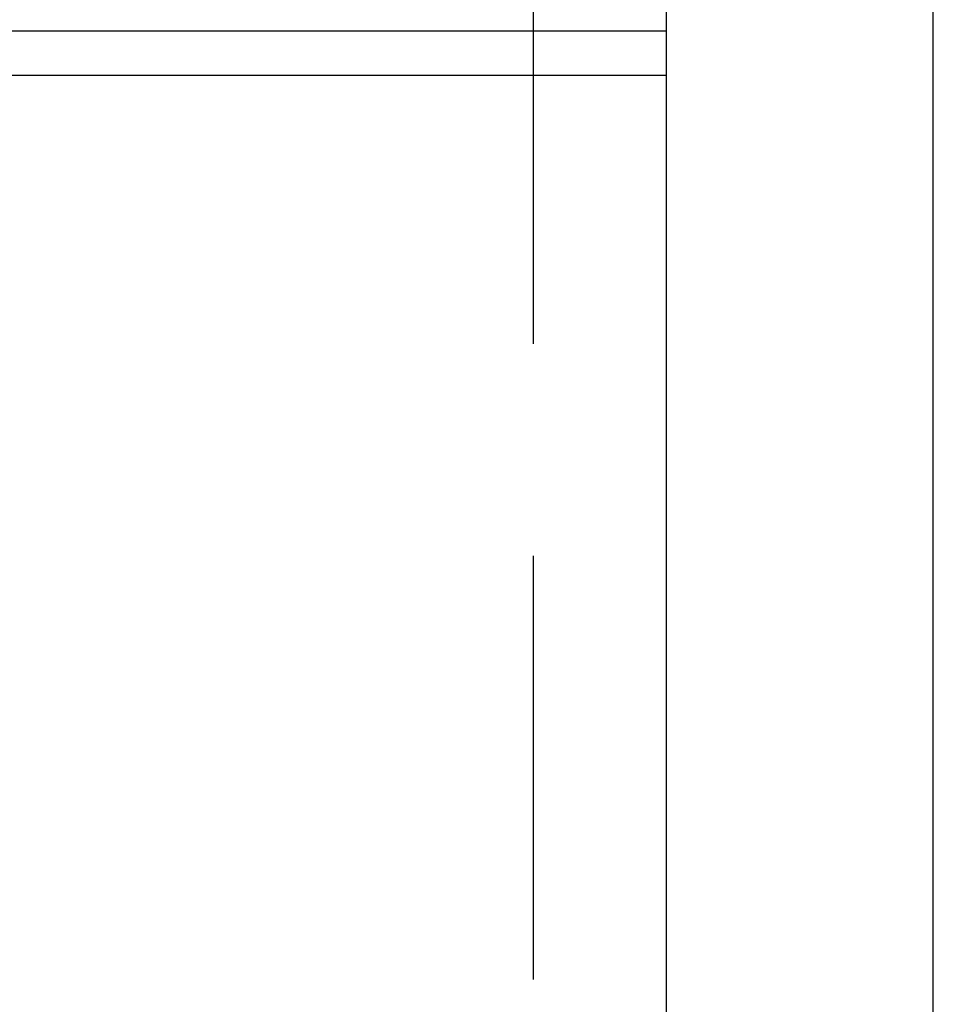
# Model space of a CAD drawing. Header units: millimetres. Extents: x 28600 to 181045, y -399112 to -163690.
# Tile 207 of 256: x 59600 to 59642, y -194602 to -194558. Entities that reach past the tile are written whole.
import ezdxf

# ---------------------------------------------------------------- set-up
doc = ezdxf.new("R2010")
doc.units = ezdxf.units.MM
doc.linetypes.add('HIDDEN', pattern=[9.525, 6.35, -3.175])
for name, color, linetype in [('!! 0_ Istn-widok', 8, 'Continuous'), ('!! 2 ZABUDOWA GK-MDF', 8, 'Continuous'), ('!! 2_proj ściany remont', 8, 'Continuous')]:
    doc.layers.add(name, color=color, linetype=linetype)

msp = doc.modelspace()

# ---------------------------------------------------------------- linework, layer by layer
at = {"layer": '!! 0_ Istn-widok', "linetype": 'HIDDEN', "ltscale": 3}
msp.add_line((59623.57394, -194353.12813), (59623.57394, -194928.12813), dxfattribs=at)
at = {"layer": '!! 2 ZABUDOWA GK-MDF'}
for points in [[(59522.56735, -194558.12813), (59629.56735, -194558.12813)], [(59522.56735, -194560.12813), (59629.56735, -194560.12813)]]:
    msp.add_lwpolyline(points, dxfattribs=at)
at = {"layer": '!! 2_proj ściany remont'}
for points in [[(59629.56735, -194641.12813), (59629.56735, -194470.12813)], [(59641.56735, -194641.12813), (59641.56735, -194470.12813)]]:
    msp.add_lwpolyline(points, dxfattribs=at)

doc.saveas('drawing.dxf')
